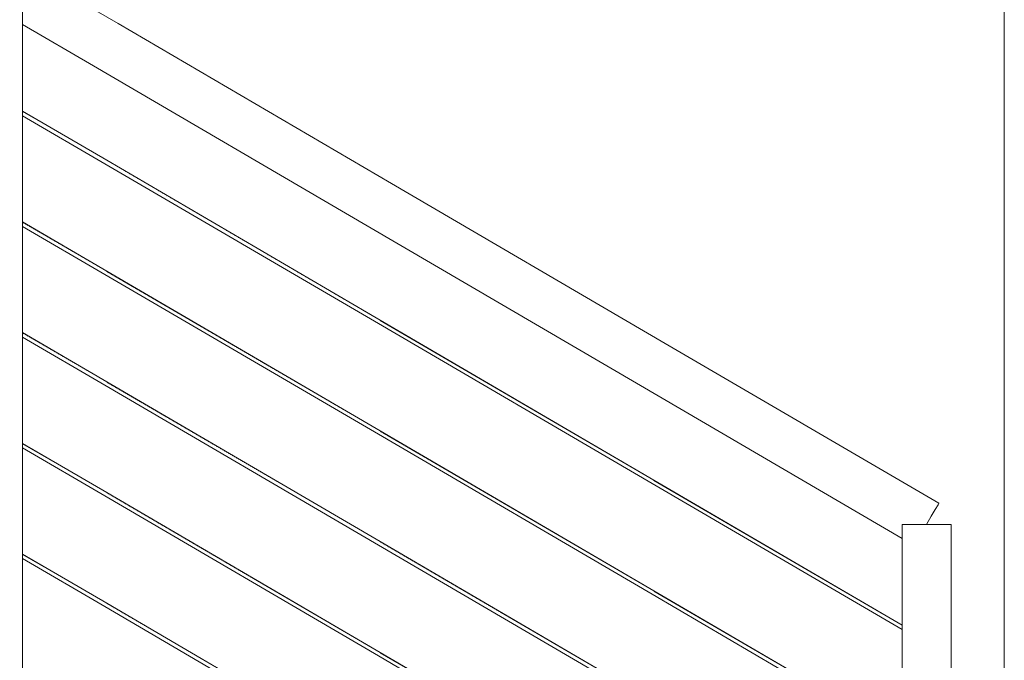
# Model space of a CAD drawing. Header units: millimetres. Extents: x -126680 to -83680, y 18016 to 39016.
# Tile 96 of 121: x -108397 to -107390, y 30237 to 30892. Entities that reach past the tile are written whole.
import ezdxf

# ---------------------------------------------------------------- set-up
doc = ezdxf.new("R2010")
doc.units = ezdxf.units.MM
doc.header["$MEASUREMENT"] = 0
doc.linetypes.add('Wipeout_Contour', pattern=[1000, 0, -1000])
doc.layers.add('Nowe_Konstrukcja - Schody', color=7, linetype='Continuous')
doc.layers.add('Nowe_Konstrukcja - Ściany zew', color=7, linetype='Continuous')
doc.layers.add('Nowe_Konstrukcja - Schody_Nr_pióra__101', color=250, linetype='Continuous', lineweight=13, true_color=0x333333)
doc.layers.add('Nowe_Konstrukcja - Ściany zew_Nr_pióra__3', color=7, linetype='Continuous', lineweight=13)

msp = doc.modelspace()

# ---------------------------------------------------------------- linework, layer by layer
at = {"layer": 'Nowe_Konstrukcja - Ściany zew_Nr_pióra__3', "color": 7, "linetype": 'Continuous', "lineweight": 13}
msp.add_line((-107389.5, 32312.3), (-107389.5, 29312.3), dxfattribs=at)

# ---------------------------------------------------------------- wipeouts: each hides what was drawn before it
at = {"color": 254, "linetype": 'Wipeout_Contour', "lineweight": 0, "ltscale": 449059.57242}
msp.add_wipeout([(-108394, 30232.2), (-107939.3, 29966.4), (-107846.3, 30020.8), (-108394, 30340.9)], dxfattribs=at).dxf.layer = 'Nowe_Konstrukcja - Ściany zew'

# ---------------------------------------------------------------- next in the draw order: wipeouts: each hides what was drawn before it
at = {"color": 254, "linetype": 'Wipeout_Contour', "lineweight": 0, "ltscale": 784274.418946}
msp.add_wipeout([(-108394, 30685.5), (-107748, 30307.9), (-107551.4, 30193.1), (-107494, 30226.6), (-107494, 30268.2), (-107750, 30417.8), (-108394, 30794.2)], dxfattribs=at).dxf.layer = 'Nowe_Konstrukcja - Ściany zew'

# ---------------------------------------------------------------- next in the draw order: wipeouts: each hides what was drawn before it
at = {"color": 254, "linetype": 'Wipeout_Contour', "lineweight": 0, "ltscale": 560705.293181}
msp.add_wipeout([(-108394, 30680.9), (-108394, 30572.2), (-107648.4, 30136.4), (-107555.4, 30190.8), (-107750, 30304.5)], dxfattribs=at).dxf.layer = 'Nowe_Konstrukcja - Ściany zew'

# ---------------------------------------------------------------- next in the draw order: wipeouts: each hides what was drawn before it
at = {"color": 254, "linetype": 'Wipeout_Contour', "lineweight": 0, "ltscale": 448869.3017}
msp.add_wipeout([(-108394, 30458.8), (-107745.3, 30079.7), (-107652.3, 30134.1), (-108394, 30567.5)], dxfattribs=at).dxf.layer = 'Nowe_Konstrukcja - Ściany zew'

# ---------------------------------------------------------------- next in the draw order: wipeouts: each hides what was drawn before it
at = {"color": 254, "linetype": 'Wipeout_Contour', "lineweight": 0, "ltscale": 448964.276888}
msp.add_wipeout([(-107749.3, 30077.4), (-108394, 30454.2), (-108394, 30345.5), (-107842.3, 30023.1)], dxfattribs=at).dxf.layer = 'Nowe_Konstrukcja - Ściany zew'

# ---------------------------------------------------------------- next in the draw order: wipeouts: each hides what was drawn before it
at = {"color": 254, "linetype": 'Wipeout_Contour', "lineweight": 0, "ltscale": 672728.518687}
msp.add_wipeout([(-108394, 30798.8), (-107748, 30421.3), (-107494, 30272.8), (-107494, 30361.6), (-107761.6, 30518), (-108394, 30887.5)], dxfattribs=at).dxf.layer = 'Nowe_Konstrukcja - Ściany zew'

# ---------------------------------------------------------------- next in the draw order: wipeouts: each hides what was drawn before it
at = {"color": 254, "linetype": 'Wipeout_Contour', "lineweight": 0, "ltscale": 447398.328957}
msp.add_wipeout([(-107761.6, 30518), (-107494, 30361.6), (-107494, 30363.8), (-107760.6, 30519.6)], dxfattribs=at).dxf.layer = 'Nowe_Konstrukcja - Schody'
at = {"color": 254, "linetype": 'Wipeout_Contour', "lineweight": 0, "ltscale": 449237.090815}
msp.add_wipeout([(-108030, 30128.1), (-108029.7, 30128.6), (-108309.7, 30292.3), (-108310, 30291.8)], dxfattribs=at).dxf.layer = 'Nowe_Konstrukcja - Schody'

# ---------------------------------------------------------------- next in the draw order: wipeouts: each hides what was drawn before it
at = {"color": 254, "linetype": 'Wipeout_Contour', "lineweight": 0, "ltscale": 447398.81074}
msp.add_wipeout([(-107760.6, 30519.6), (-107494, 30363.8), (-107494, 30370.1), (-107757.9, 30524.3)], dxfattribs=at).dxf.layer = 'Nowe_Konstrukcja - Schody'
at = {"color": 254, "linetype": 'Wipeout_Contour', "lineweight": 0, "ltscale": 449234.640674}
msp.add_wipeout([(-108029, 30129.9), (-108028.3, 30131.1), (-108308.3, 30294.7), (-108309, 30293.5)], dxfattribs=at).dxf.layer = 'Nowe_Konstrukcja - Schody'

# ---------------------------------------------------------------- next in the draw order: wipeouts: each hides what was drawn before it
at = {"color": 254, "linetype": 'Wipeout_Contour', "lineweight": 0, "ltscale": 559096.640202}
msp.add_wipeout([(-107757.9, 30524.3), (-107494, 30370.1), (-107494, 30375.9), (-107487.9, 30375.9), (-107753.8, 30531.3)], dxfattribs=at).dxf.layer = 'Nowe_Konstrukcja - Schody'
at = {"color": 254, "linetype": 'Wipeout_Contour', "lineweight": 0, "ltscale": 449233.625831}
msp.add_wipeout([(-108028.3, 30131.1), (-108028, 30131.6), (-108308, 30295.2), (-108308.3, 30294.7)], dxfattribs=at).dxf.layer = 'Nowe_Konstrukcja - Schody'

# ---------------------------------------------------------------- next in the draw order: wipeouts: each hides what was drawn before it
at = {"color": 254, "linetype": 'Wipeout_Contour', "lineweight": 0, "ltscale": 448625.448809}
msp.add_wipeout([(-107761.6, 30518), (-107760.6, 30519.6), (-108040.6, 30683.3), (-108041.6, 30681.6)], dxfattribs=at).dxf.layer = 'Nowe_Konstrukcja - Schody'
at = {"color": 254, "linetype": 'Wipeout_Contour', "lineweight": 0, "ltscale": 447365.957813}
msp.add_wipeout([(-107749, 30539.6), (-107753.8, 30531.3), (-107487.9, 30375.9), (-107469, 30375.9)], dxfattribs=at).dxf.layer = 'Nowe_Konstrukcja - Schody'
at = {"color": 254, "linetype": 'Wipeout_Contour', "lineweight": 0, "ltscale": 448104.260073}
msp.add_wipeout([(-107750, 30077.8), (-107749.7, 30078.3), (-108029.7, 30242), (-108030, 30241.5)], dxfattribs=at).dxf.layer = 'Nowe_Konstrukcja - Schody'

# ---------------------------------------------------------------- next in the draw order: wipeouts: each hides what was drawn before it
at = {"color": 254, "linetype": 'Wipeout_Contour', "lineweight": 0, "ltscale": 448621.790001}
msp.add_wipeout([(-107760.6, 30519.6), (-107757.9, 30524.3), (-108037.9, 30687.9), (-108040.6, 30683.3)], dxfattribs=at).dxf.layer = 'Nowe_Konstrukcja - Schody'
at = {"color": 254, "linetype": 'Wipeout_Contour', "lineweight": 0, "ltscale": 447340.591132}
msp.add_wipeout([(-107469, 30375.9), (-107464.2, 30384.2), (-107744.2, 30547.8), (-107749, 30539.6)], dxfattribs=at).dxf.layer = 'Nowe_Konstrukcja - Schody'
at = {"color": 254, "linetype": 'Wipeout_Contour', "lineweight": 0, "ltscale": 448101.812174}
msp.add_wipeout([(-107749, 30079.6), (-107748.3, 30080.8), (-108028.3, 30244.4), (-108029, 30243.2)], dxfattribs=at).dxf.layer = 'Nowe_Konstrukcja - Schody'

# ---------------------------------------------------------------- next in the draw order: wipeouts: each hides what was drawn before it
at = {"color": 254, "linetype": 'Wipeout_Contour', "lineweight": 0, "ltscale": 448615.030512}
msp.add_wipeout([(-107757.9, 30524.3), (-107753.8, 30531.3), (-108033.8, 30694.9), (-108037.9, 30687.9)], dxfattribs=at).dxf.layer = 'Nowe_Konstrukcja - Schody'
at = {"color": 254, "linetype": 'Wipeout_Contour', "lineweight": 0, "ltscale": 447331.742017}
msp.add_wipeout([(-107464.2, 30384.2), (-107460.1, 30391.2), (-107740.1, 30554.8), (-107744.2, 30547.8)], dxfattribs=at).dxf.layer = 'Nowe_Konstrukcja - Schody'
at = {"color": 254, "linetype": 'Wipeout_Contour', "lineweight": 0, "ltscale": 557672.362902}
msp.add_wipeout([(-107494, 30375.9), (-107494, 29475.9), (-107469, 29475.9), (-107444, 29475.9), (-107444, 30375.9)], dxfattribs=at).dxf.layer = 'Nowe_Konstrukcja - Schody'
at = {"color": 254, "linetype": 'Wipeout_Contour', "lineweight": 0, "ltscale": 448100.798259}
msp.add_wipeout([(-107748.3, 30080.8), (-107748, 30081.3), (-108028, 30244.9), (-108028.3, 30244.4)], dxfattribs=at).dxf.layer = 'Nowe_Konstrukcja - Schody'

# ---------------------------------------------------------------- next in the draw order: linework, layer by layer
at = {"layer": 'Nowe_Konstrukcja - Schody_Nr_pióra__101', "color": 250, "linetype": 'Continuous', "lineweight": 13, "true_color": 0x333333}
for p, q in [((-107469, 30375.9), (-107464.2, 30384.2)), ((-107444, 29475.9), (-107444, 30375.9))]:
    msp.add_line(p, q, dxfattribs=at)

# ---------------------------------------------------------------- next in the draw order: wipeouts: each hides what was drawn before it
at = {"color": 254, "linetype": 'Wipeout_Contour', "lineweight": 0, "ltscale": 449881.657286}
msp.add_wipeout([(-108041.6, 30681.6), (-108040.6, 30683.3), (-108320.6, 30846.9), (-108321.6, 30845.2)], dxfattribs=at).dxf.layer = 'Nowe_Konstrukcja - Schody'
at = {"color": 254, "linetype": 'Wipeout_Contour', "lineweight": 0, "ltscale": 448606.201014}
msp.add_wipeout([(-107753.8, 30531.3), (-107749, 30539.6), (-108029, 30703.2), (-108033.8, 30694.9)], dxfattribs=at).dxf.layer = 'Nowe_Konstrukcja - Schody'
at = {"color": 254, "linetype": 'Wipeout_Contour', "lineweight": 0, "ltscale": 447324.970885}
msp.add_wipeout([(-107460.1, 30391.2), (-107457.3, 30395.9), (-107737.3, 30559.5), (-107740.1, 30554.8)], dxfattribs=at).dxf.layer = 'Nowe_Konstrukcja - Schody'

# ---------------------------------------------------------------- next in the draw order: wipeouts: each hides what was drawn before it
at = {"color": 254, "linetype": 'Wipeout_Contour', "lineweight": 0, "ltscale": 449878.008695}
msp.add_wipeout([(-108040.6, 30683.3), (-108037.9, 30687.9), (-108317.9, 30851.6), (-108320.6, 30846.9)], dxfattribs=at).dxf.layer = 'Nowe_Konstrukcja - Schody'
at = {"color": 254, "linetype": 'Wipeout_Contour', "lineweight": 0, "ltscale": 448596.646851}
msp.add_wipeout([(-107749, 30539.6), (-107744.2, 30547.8), (-108024.2, 30711.5), (-108029, 30703.2)], dxfattribs=at).dxf.layer = 'Nowe_Konstrukcja - Schody'
at = {"color": 254, "linetype": 'Wipeout_Contour', "lineweight": 0, "ltscale": 447321.306975}
msp.add_wipeout([(-107457.3, 30395.9), (-107456.4, 30397.5), (-107736.4, 30561.1), (-107737.3, 30559.5)], dxfattribs=at).dxf.layer = 'Nowe_Konstrukcja - Schody'

# ---------------------------------------------------------------- next in the draw order: linework, layer by layer
at = {"layer": 'Nowe_Konstrukcja - Schody_Nr_pióra__101', "color": 250, "linetype": 'Continuous', "lineweight": 13, "true_color": 0x333333}
for p, q in [((-107457.3, 30395.9), (-107456.4, 30397.5)), ((-107464.2, 30384.2), (-107460.1, 30391.2)), ((-107460.1, 30391.2), (-107457.3, 30395.9))]:
    msp.add_line(p, q, dxfattribs=at)

# ---------------------------------------------------------------- next in the draw order: wipeouts: each hides what was drawn before it
at = {"color": 254, "linetype": 'Wipeout_Contour', "lineweight": 0, "ltscale": 449871.268079}
msp.add_wipeout([(-108037.9, 30687.9), (-108033.8, 30694.9), (-108313.8, 30858.6), (-108317.9, 30851.6)], dxfattribs=at).dxf.layer = 'Nowe_Konstrukcja - Schody'
at = {"color": 254, "linetype": 'Wipeout_Contour', "lineweight": 0, "ltscale": 448587.822558}
msp.add_wipeout([(-107744.2, 30547.8), (-107740.1, 30554.8), (-108020.1, 30718.5), (-108024.2, 30711.5)], dxfattribs=at).dxf.layer = 'Nowe_Konstrukcja - Schody'

# ---------------------------------------------------------------- next in the draw order: wipeouts: each hides what was drawn before it
at = {"color": 254, "linetype": 'Wipeout_Contour', "lineweight": 0, "ltscale": 450673.293065}
msp.add_wipeout([(-108320.6, 30846.9), (-108394, 30889.8), (-108394, 30887.5), (-108321.6, 30845.2)], dxfattribs=at).dxf.layer = 'Nowe_Konstrukcja - Schody'
at = {"color": 254, "linetype": 'Wipeout_Contour', "lineweight": 0, "ltscale": 449862.463235}
msp.add_wipeout([(-108033.8, 30694.9), (-108029, 30703.2), (-108309, 30866.8), (-108313.8, 30858.6)], dxfattribs=at).dxf.layer = 'Nowe_Konstrukcja - Schody'
at = {"color": 254, "linetype": 'Wipeout_Contour', "lineweight": 0, "ltscale": 448581.070422}
msp.add_wipeout([(-107740.1, 30554.8), (-107737.3, 30559.5), (-108017.3, 30723.1), (-108020.1, 30718.5)], dxfattribs=at).dxf.layer = 'Nowe_Konstrukcja - Schody'

# ---------------------------------------------------------------- next in the draw order: wipeouts: each hides what was drawn before it
at = {"color": 254, "linetype": 'Wipeout_Contour', "lineweight": 0, "ltscale": 450673.768406}
msp.add_wipeout([(-108317.9, 30851.6), (-108394, 30896), (-108394, 30889.8), (-108320.6, 30846.9)], dxfattribs=at).dxf.layer = 'Nowe_Konstrukcja - Schody'
at = {"color": 254, "linetype": 'Wipeout_Contour', "lineweight": 0, "ltscale": 449852.935751}
msp.add_wipeout([(-108029, 30703.2), (-108024.2, 30711.5), (-108304.2, 30875.1), (-108309, 30866.8)], dxfattribs=at).dxf.layer = 'Nowe_Konstrukcja - Schody'
at = {"color": 254, "linetype": 'Wipeout_Contour', "lineweight": 0, "ltscale": 448577.41679}
msp.add_wipeout([(-107737.3, 30559.5), (-107736.4, 30561.1), (-108016.4, 30724.8), (-108017.3, 30723.1)], dxfattribs=at).dxf.layer = 'Nowe_Konstrukcja - Schody'

# ---------------------------------------------------------------- next in the draw order: wipeouts: each hides what was drawn before it
at = {"color": 254, "linetype": 'Wipeout_Contour', "lineweight": 0, "ltscale": 450674.680916}
msp.add_wipeout([(-108313.8, 30858.6), (-108394, 30905.4), (-108394, 30896), (-108317.9, 30851.6)], dxfattribs=at).dxf.layer = 'Nowe_Konstrukcja - Schody'
at = {"color": 254, "linetype": 'Wipeout_Contour', "lineweight": 0, "ltscale": 449844.1361}
msp.add_wipeout([(-108024.2, 30711.5), (-108020.1, 30718.5), (-108300.1, 30882.1), (-108304.2, 30875.1)], dxfattribs=at).dxf.layer = 'Nowe_Konstrukcja - Schody'

# ---------------------------------------------------------------- next in the draw order: wipeouts: each hides what was drawn before it
at = {"color": 254, "linetype": 'Wipeout_Contour', "lineweight": 0, "ltscale": 450675.892229}
msp.add_wipeout([(-108309, 30866.8), (-108394, 30916.5), (-108394, 30905.4), (-108313.8, 30858.6)], dxfattribs=at).dxf.layer = 'Nowe_Konstrukcja - Schody'
at = {"color": 254, "linetype": 'Wipeout_Contour', "lineweight": 0, "ltscale": 449837.402819}
msp.add_wipeout([(-108020.1, 30718.5), (-108017.3, 30723.1), (-108297.3, 30886.8), (-108300.1, 30882.1)], dxfattribs=at).dxf.layer = 'Nowe_Konstrukcja - Schody'

# ---------------------------------------------------------------- next in the draw order: wipeouts: each hides what was drawn before it
at = {"color": 254, "linetype": 'Wipeout_Contour', "lineweight": 0, "ltscale": 450677.217435}
msp.add_wipeout([(-108394, 30927.6), (-108394, 30916.5), (-108309, 30866.8), (-108304.2, 30875.1)], dxfattribs=at).dxf.layer = 'Nowe_Konstrukcja - Schody'
at = {"color": 254, "linetype": 'Wipeout_Contour', "lineweight": 0, "ltscale": 449833.759391}
msp.add_wipeout([(-108017.3, 30723.1), (-108016.4, 30724.8), (-108296.4, 30888.4), (-108297.3, 30886.8)], dxfattribs=at).dxf.layer = 'Nowe_Konstrukcja - Schody'

# ---------------------------------------------------------------- next in the draw order: wipeouts: each hides what was drawn before it
at = {"color": 254, "linetype": 'Wipeout_Contour', "lineweight": 0, "ltscale": 788885.792999}
msp.add_wipeout([(-108414.2, 30939.4), (-108400, 30931.1), (-108394, 30931.1), (-108394, 30927.6), (-108304.2, 30875.1), (-108300.1, 30882.1), (-108410.1, 30946.4)], dxfattribs=at).dxf.layer = 'Nowe_Konstrukcja - Schody'

# ---------------------------------------------------------------- next in the draw order: wipeouts: each hides what was drawn before it
at = {"color": 254, "linetype": 'Wipeout_Contour', "lineweight": 0, "ltscale": 450712.461297}
msp.add_wipeout([(-108300.1, 30882.1), (-108297.3, 30886.8), (-108407.3, 30951.1), (-108410.1, 30946.4)], dxfattribs=at).dxf.layer = 'Nowe_Konstrukcja - Schody'

# ---------------------------------------------------------------- next in the draw order: wipeouts: each hides what was drawn before it
at = {"color": 254, "linetype": 'Wipeout_Contour', "lineweight": 0, "ltscale": 450708.82493}
msp.add_wipeout([(-108297.3, 30886.8), (-108296.4, 30888.4), (-108406.4, 30952.7), (-108407.3, 30951.1)], dxfattribs=at).dxf.layer = 'Nowe_Konstrukcja - Schody'

# ---------------------------------------------------------------- next in the draw order: wipeouts: each hides what was drawn before it
at = {"color": 254, "linetype": 'Wipeout_Contour', "lineweight": 0, "ltscale": 450458.095091}
msp.add_wipeout([(-108444, 30931.1), (-108444, 29966.8), (-108394, 29966.8), (-108394, 30931.1)], dxfattribs=at).dxf.layer = 'Nowe_Konstrukcja - Schody'

# ---------------------------------------------------------------- next in the draw order: linework, layer by layer
at = {"layer": 'Nowe_Konstrukcja - Schody_Nr_pióra__101', "color": 250, "linetype": 'Continuous', "lineweight": 13, "true_color": 0x333333}
for p, q in [((-108296.4, 30888.4), (-108406.4, 30952.7)), ((-108321.6, 30845.2), (-108394, 30887.5))]:
    msp.add_line(p, q, dxfattribs=at)

# ---------------------------------------------------------------- next in the draw order: wipeouts: each hides what was drawn before it
at = {"color": 254, "linetype": 'Wipeout_Contour', "lineweight": 0, "ltscale": 450053.031897}
msp.add_wipeout([(-108309.7, 30292.3), (-108394, 30341.5), (-108394, 30340.9), (-108310, 30291.8)], dxfattribs=at).dxf.layer = 'Nowe_Konstrukcja - Schody'

# ---------------------------------------------------------------- next in the draw order: wipeouts: each hides what was drawn before it
at = {"color": 254, "linetype": 'Wipeout_Contour', "lineweight": 0, "ltscale": 450053.31021}
msp.add_wipeout([(-108308.3, 30294.7), (-108394, 30344.8), (-108394, 30343.2), (-108309, 30293.5)], dxfattribs=at).dxf.layer = 'Nowe_Konstrukcja - Schody'

# ---------------------------------------------------------------- next in the draw order: wipeouts: each hides what was drawn before it
at = {"color": 254, "linetype": 'Wipeout_Contour', "lineweight": 0, "ltscale": 450053.433961}
msp.add_wipeout([(-108308, 30295.2), (-108394, 30345.5), (-108394, 30344.8), (-108308.3, 30294.7)], dxfattribs=at).dxf.layer = 'Nowe_Konstrukcja - Schody'

# ---------------------------------------------------------------- next in the draw order: wipeouts: each hides what was drawn before it
at = {"color": 254, "linetype": 'Wipeout_Contour', "lineweight": 0, "ltscale": 449359.24538}
msp.add_wipeout([(-108030, 30241.5), (-108029.7, 30242), (-108309.7, 30405.6), (-108310, 30405.1)], dxfattribs=at).dxf.layer = 'Nowe_Konstrukcja - Schody'

# ---------------------------------------------------------------- next in the draw order: wipeouts: each hides what was drawn before it
at = {"color": 254, "linetype": 'Wipeout_Contour', "lineweight": 0, "ltscale": 449356.804317}
msp.add_wipeout([(-108029, 30243.2), (-108028.3, 30244.4), (-108308.3, 30408), (-108309, 30406.8)], dxfattribs=at).dxf.layer = 'Nowe_Konstrukcja - Schody'

# ---------------------------------------------------------------- next in the draw order: wipeouts: each hides what was drawn before it
at = {"color": 254, "linetype": 'Wipeout_Contour', "lineweight": 0, "ltscale": 449355.793234}
msp.add_wipeout([(-108028.3, 30244.4), (-108028, 30244.9), (-108308, 30408.6), (-108308.3, 30408)], dxfattribs=at).dxf.layer = 'Nowe_Konstrukcja - Schody'

# ---------------------------------------------------------------- next in the draw order: linework, layer by layer
at = {"layer": 'Nowe_Konstrukcja - Schody_Nr_pióra__101', "color": 250, "linetype": 'Continuous', "lineweight": 13, "true_color": 0x333333}
for p, q in [((-108308, 30295.2), (-108394, 30345.5)), ((-108310, 30291.8), (-108394, 30340.9))]:
    msp.add_line(p, q, dxfattribs=at)

# ---------------------------------------------------------------- next in the draw order: wipeouts: each hides what was drawn before it
at = {"color": 254, "linetype": 'Wipeout_Contour', "lineweight": 0, "ltscale": 450175.39386}
msp.add_wipeout([(-108309.7, 30405.6), (-108394, 30454.9), (-108394, 30454.2), (-108310, 30405.1)], dxfattribs=at).dxf.layer = 'Nowe_Konstrukcja - Schody'
at = {"color": 254, "linetype": 'Wipeout_Contour', "lineweight": 0, "ltscale": 448226.519864}
msp.add_wipeout([(-107750, 30191.2), (-107749.7, 30191.7), (-108029.7, 30355.3), (-108030, 30354.8)], dxfattribs=at).dxf.layer = 'Nowe_Konstrukcja - Schody'

# ---------------------------------------------------------------- next in the draw order: wipeouts: each hides what was drawn before it
at = {"color": 254, "linetype": 'Wipeout_Contour', "lineweight": 0, "ltscale": 450175.681922}
msp.add_wipeout([(-108308.3, 30408), (-108394, 30458.1), (-108394, 30456.5), (-108309, 30406.8)], dxfattribs=at).dxf.layer = 'Nowe_Konstrukcja - Schody'
at = {"color": 254, "linetype": 'Wipeout_Contour', "lineweight": 0, "ltscale": 448224.081065}
msp.add_wipeout([(-107749, 30192.9), (-107748.3, 30194.1), (-108028.3, 30357.7), (-108029, 30356.5)], dxfattribs=at).dxf.layer = 'Nowe_Konstrukcja - Schody'

# ---------------------------------------------------------------- next in the draw order: wipeouts: each hides what was drawn before it
at = {"color": 254, "linetype": 'Wipeout_Contour', "lineweight": 0, "ltscale": 450175.809715}
msp.add_wipeout([(-108308, 30408.6), (-108394, 30458.8), (-108394, 30458.1), (-108308.3, 30408)], dxfattribs=at).dxf.layer = 'Nowe_Konstrukcja - Schody'
at = {"color": 254, "linetype": 'Wipeout_Contour', "lineweight": 0, "ltscale": 448223.07092}
msp.add_wipeout([(-107748.3, 30194.1), (-107748, 30194.6), (-108028, 30358.3), (-108028.3, 30357.7)], dxfattribs=at).dxf.layer = 'Nowe_Konstrukcja - Schody'

# ---------------------------------------------------------------- next in the draw order: linework, layer by layer
at = {"layer": 'Nowe_Konstrukcja - Schody_Nr_pióra__101', "color": 250, "linetype": 'Continuous', "lineweight": 13, "true_color": 0x333333}
for p, q in [((-108030, 30128.1), (-108310, 30291.8)), ((-108028, 30131.6), (-108308, 30295.2))]:
    msp.add_line(p, q, dxfattribs=at)

# ---------------------------------------------------------------- next in the draw order: wipeouts: each hides what was drawn before it
at = {"color": 254, "linetype": 'Wipeout_Contour', "lineweight": 0, "ltscale": 449481.823967}
msp.add_wipeout([(-108030, 30354.8), (-108029.7, 30355.3), (-108309.7, 30518.9), (-108310, 30518.4)], dxfattribs=at).dxf.layer = 'Nowe_Konstrukcja - Schody'
at = {"color": 254, "linetype": 'Wipeout_Contour', "lineweight": 0, "ltscale": 447147.924821}
msp.add_wipeout([(-107750, 30304.5), (-107494, 30154.9), (-107494, 30155.6), (-107749.7, 30305)], dxfattribs=at).dxf.layer = 'Nowe_Konstrukcja - Schody'

# ---------------------------------------------------------------- next in the draw order: wipeouts: each hides what was drawn before it
at = {"color": 254, "linetype": 'Wipeout_Contour', "lineweight": 0, "ltscale": 449479.391978}
msp.add_wipeout([(-108029, 30356.5), (-108028.3, 30357.7), (-108308.3, 30521.4), (-108309, 30520.2)], dxfattribs=at).dxf.layer = 'Nowe_Konstrukcja - Schody'
at = {"color": 254, "linetype": 'Wipeout_Contour', "lineweight": 0, "ltscale": 447148.220935}
msp.add_wipeout([(-107749, 30306.2), (-107494, 30157.2), (-107494, 30158.8), (-107748.3, 30307.4)], dxfattribs=at).dxf.layer = 'Nowe_Konstrukcja - Schody'

# ---------------------------------------------------------------- next in the draw order: wipeouts: each hides what was drawn before it
at = {"color": 254, "linetype": 'Wipeout_Contour', "lineweight": 0, "ltscale": 449478.384654}
msp.add_wipeout([(-108028.3, 30357.7), (-108028, 30358.3), (-108308, 30521.9), (-108308.3, 30521.4)], dxfattribs=at).dxf.layer = 'Nowe_Konstrukcja - Schody'
at = {"color": 254, "linetype": 'Wipeout_Contour', "lineweight": 0, "ltscale": 447148.340763}
msp.add_wipeout([(-107748.3, 30307.4), (-107494, 30158.8), (-107494, 30159.5), (-107748, 30307.9)], dxfattribs=at).dxf.layer = 'Nowe_Konstrukcja - Schody'

# ---------------------------------------------------------------- next in the draw order: linework, layer by layer
at = {"layer": 'Nowe_Konstrukcja - Schody_Nr_pióra__101', "color": 250, "linetype": 'Continuous', "lineweight": 13, "true_color": 0x333333}
for p, q in [((-108308, 30408.6), (-108394, 30458.8)), ((-108310, 30405.1), (-108394, 30454.2)), ((-107748, 30081.3), (-108028, 30244.9)), ((-107750, 30077.8), (-108030, 30241.5))]:
    msp.add_line(p, q, dxfattribs=at)

# ---------------------------------------------------------------- next in the draw order: wipeouts: each hides what was drawn before it
at = {"color": 254, "linetype": 'Wipeout_Contour', "lineweight": 0, "ltscale": 450298.178962}
msp.add_wipeout([(-108309.7, 30518.9), (-108394, 30568.2), (-108394, 30567.5), (-108310, 30518.4)], dxfattribs=at).dxf.layer = 'Nowe_Konstrukcja - Schody'
at = {"color": 254, "linetype": 'Wipeout_Contour', "lineweight": 0, "ltscale": 448349.20469}
msp.add_wipeout([(-107750, 30304.5), (-107749.7, 30305), (-108029.7, 30468.6), (-108030, 30468.1)], dxfattribs=at).dxf.layer = 'Nowe_Konstrukcja - Schody'

# ---------------------------------------------------------------- next in the draw order: wipeouts: each hides what was drawn before it
at = {"color": 254, "linetype": 'Wipeout_Contour', "lineweight": 0, "ltscale": 450298.476767}
msp.add_wipeout([(-108308.3, 30521.4), (-108394, 30571.5), (-108394, 30569.8), (-108309, 30520.2)], dxfattribs=at).dxf.layer = 'Nowe_Konstrukcja - Schody'
at = {"color": 254, "linetype": 'Wipeout_Contour', "lineweight": 0, "ltscale": 448346.774988}
msp.add_wipeout([(-107749, 30306.2), (-107748.3, 30307.4), (-108028.3, 30471.1), (-108029, 30469.9)], dxfattribs=at).dxf.layer = 'Nowe_Konstrukcja - Schody'

# ---------------------------------------------------------------- next in the draw order: wipeouts: each hides what was drawn before it
at = {"color": 254, "linetype": 'Wipeout_Contour', "lineweight": 0, "ltscale": 450298.608601}
msp.add_wipeout([(-108308, 30521.9), (-108394, 30572.2), (-108394, 30571.5), (-108308.3, 30521.4)], dxfattribs=at).dxf.layer = 'Nowe_Konstrukcja - Schody'
at = {"color": 254, "linetype": 'Wipeout_Contour', "lineweight": 0, "ltscale": 448345.768612}
msp.add_wipeout([(-107748.3, 30307.4), (-107748, 30307.9), (-108028, 30471.6), (-108028.3, 30471.1)], dxfattribs=at).dxf.layer = 'Nowe_Konstrukcja - Schody'

# ---------------------------------------------------------------- next in the draw order: linework, layer by layer
at = {"layer": 'Nowe_Konstrukcja - Schody_Nr_pióra__101', "color": 250, "linetype": 'Continuous', "lineweight": 13, "true_color": 0x333333}
for p, q in [((-108028, 30244.9), (-108308, 30408.6)), ((-108030, 30241.5), (-108310, 30405.1))]:
    msp.add_line(p, q, dxfattribs=at)

# ---------------------------------------------------------------- next in the draw order: wipeouts: each hides what was drawn before it
at = {"color": 254, "linetype": 'Wipeout_Contour', "lineweight": 0, "ltscale": 449604.826228}
msp.add_wipeout([(-108030, 30468.1), (-108029.7, 30468.6), (-108309.7, 30632.3), (-108310, 30631.8)], dxfattribs=at).dxf.layer = 'Nowe_Konstrukcja - Schody'
at = {"color": 254, "linetype": 'Wipeout_Contour', "lineweight": 0, "ltscale": 447270.730204}
msp.add_wipeout([(-107750, 30417.8), (-107494, 30268.2), (-107494, 30268.9), (-107749.7, 30418.3)], dxfattribs=at).dxf.layer = 'Nowe_Konstrukcja - Schody'

# ---------------------------------------------------------------- next in the draw order: wipeouts: each hides what was drawn before it
at = {"color": 254, "linetype": 'Wipeout_Contour', "lineweight": 0, "ltscale": 449602.403311}
msp.add_wipeout([(-108029, 30469.9), (-108028.3, 30471.1), (-108308.3, 30634.7), (-108309, 30633.5)], dxfattribs=at).dxf.layer = 'Nowe_Konstrukcja - Schody'
at = {"color": 254, "linetype": 'Wipeout_Contour', "lineweight": 0, "ltscale": 447271.036141}
msp.add_wipeout([(-107749, 30419.6), (-107494, 30270.5), (-107494, 30272.2), (-107748.3, 30420.8)], dxfattribs=at).dxf.layer = 'Nowe_Konstrukcja - Schody'

# ---------------------------------------------------------------- next in the draw order: wipeouts: each hides what was drawn before it
at = {"color": 254, "linetype": 'Wipeout_Contour', "lineweight": 0, "ltscale": 449601.399745}
msp.add_wipeout([(-108028.3, 30471.1), (-108028, 30471.6), (-108308, 30635.2), (-108308.3, 30634.7)], dxfattribs=at).dxf.layer = 'Nowe_Konstrukcja - Schody'
at = {"color": 254, "linetype": 'Wipeout_Contour', "lineweight": 0, "ltscale": 447271.160022}
msp.add_wipeout([(-107748.3, 30420.8), (-107494, 30272.2), (-107494, 30272.8), (-107748, 30421.3)], dxfattribs=at).dxf.layer = 'Nowe_Konstrukcja - Schody'

# ---------------------------------------------------------------- next in the draw order: linework, layer by layer
at = {"layer": 'Nowe_Konstrukcja - Schody_Nr_pióra__101', "color": 250, "linetype": 'Continuous', "lineweight": 13, "true_color": 0x333333}
for p, q in [((-108308, 30521.9), (-108394, 30572.2)), ((-108310, 30518.4), (-108394, 30567.5)), ((-107456.4, 30397.5), (-107736.4, 30561.1)), ((-107494, 30375.9), (-107444, 30375.9)), ((-107494, 29475.9), (-107494, 30375.9)), ((-107748, 30194.6), (-108028, 30358.3)), ((-107750, 30191.2), (-108030, 30354.8)), ((-107494, 30159.5), (-107748, 30307.9)), ((-107494, 30154.9), (-107750, 30304.5))]:
    msp.add_line(p, q, dxfattribs=at)

# ---------------------------------------------------------------- next in the draw order: wipeouts: each hides what was drawn before it
at = {"color": 254, "linetype": 'Wipeout_Contour', "lineweight": 0, "ltscale": 450421.386858}
msp.add_wipeout([(-108309.7, 30632.3), (-108394, 30681.5), (-108394, 30680.9), (-108310, 30631.8)], dxfattribs=at).dxf.layer = 'Nowe_Konstrukcja - Schody'
at = {"color": 254, "linetype": 'Wipeout_Contour', "lineweight": 0, "ltscale": 448472.314202}
msp.add_wipeout([(-107750, 30417.8), (-107749.7, 30418.3), (-108029.7, 30582), (-108030, 30581.5)], dxfattribs=at).dxf.layer = 'Nowe_Konstrukcja - Schody'

# ---------------------------------------------------------------- next in the draw order: wipeouts: each hides what was drawn before it
at = {"color": 254, "linetype": 'Wipeout_Contour', "lineweight": 0, "ltscale": 450421.6944}
msp.add_wipeout([(-108308.3, 30634.7), (-108394, 30684.8), (-108394, 30683.2), (-108309, 30633.5)], dxfattribs=at).dxf.layer = 'Nowe_Konstrukcja - Schody'
at = {"color": 254, "linetype": 'Wipeout_Contour', "lineweight": 0, "ltscale": 448469.893595}
msp.add_wipeout([(-107749, 30419.6), (-107748.3, 30420.8), (-108028.3, 30584.4), (-108029, 30583.2)], dxfattribs=at).dxf.layer = 'Nowe_Konstrukcja - Schody'

# ---------------------------------------------------------------- next in the draw order: wipeouts: each hides what was drawn before it
at = {"color": 254, "linetype": 'Wipeout_Contour', "lineweight": 0, "ltscale": 450421.830271}
msp.add_wipeout([(-108308, 30635.2), (-108394, 30685.5), (-108394, 30684.8), (-108308.3, 30634.7)], dxfattribs=at).dxf.layer = 'Nowe_Konstrukcja - Schody'
at = {"color": 254, "linetype": 'Wipeout_Contour', "lineweight": 0, "ltscale": 448468.890986}
msp.add_wipeout([(-107748.3, 30420.8), (-107748, 30421.3), (-108028, 30584.9), (-108028.3, 30584.4)], dxfattribs=at).dxf.layer = 'Nowe_Konstrukcja - Schody'

# ---------------------------------------------------------------- next in the draw order: linework, layer by layer
at = {"layer": 'Nowe_Konstrukcja - Schody_Nr_pióra__101', "color": 250, "linetype": 'Continuous', "lineweight": 13, "true_color": 0x333333}
for p, q in [((-107736.4, 30561.1), (-108016.4, 30724.8)), ((-108030, 30354.8), (-108310, 30518.4)), ((-108028, 30358.3), (-108308, 30521.9)), ((-107494, 30361.6), (-107761.6, 30518)), ((-107750, 30304.5), (-108030, 30468.1)), ((-107748, 30307.9), (-108028, 30471.6)), ((-107494, 30268.2), (-107750, 30417.8)), ((-107494, 30272.8), (-107748, 30421.3))]:
    msp.add_line(p, q, dxfattribs=at)

# ---------------------------------------------------------------- next in the draw order: wipeouts: each hides what was drawn before it
at = {"color": 254, "linetype": 'Wipeout_Contour', "lineweight": 0, "ltscale": 449728.251816}
msp.add_wipeout([(-108030, 30581.5), (-108029.7, 30582), (-108309.7, 30745.6), (-108310, 30745.1)], dxfattribs=at).dxf.layer = 'Nowe_Konstrukcja - Schody'

# ---------------------------------------------------------------- next in the draw order: wipeouts: each hides what was drawn before it
at = {"color": 254, "linetype": 'Wipeout_Contour', "lineweight": 0, "ltscale": 449725.837969}
msp.add_wipeout([(-108029, 30583.2), (-108028.3, 30584.4), (-108308.3, 30748), (-108309, 30746.8)], dxfattribs=at).dxf.layer = 'Nowe_Konstrukcja - Schody'

# ---------------------------------------------------------------- next in the draw order: wipeouts: each hides what was drawn before it
at = {"color": 254, "linetype": 'Wipeout_Contour', "lineweight": 0, "ltscale": 449724.838159}
msp.add_wipeout([(-108028.3, 30584.4), (-108028, 30584.9), (-108308, 30748.6), (-108308.3, 30748)], dxfattribs=at).dxf.layer = 'Nowe_Konstrukcja - Schody'

# ---------------------------------------------------------------- next in the draw order: linework, layer by layer
at = {"layer": 'Nowe_Konstrukcja - Schody_Nr_pióra__101', "color": 250, "linetype": 'Continuous', "lineweight": 13, "true_color": 0x333333}
for p, q in [((-108016.4, 30724.8), (-108296.4, 30888.4)), ((-108308, 30635.2), (-108394, 30685.5)), ((-108310, 30631.8), (-108394, 30680.9)), ((-107761.6, 30518), (-108041.6, 30681.6)), ((-108030, 30468.1), (-108310, 30631.8)), ((-108028, 30471.6), (-108308, 30635.2)), ((-107750, 30417.8), (-108030, 30581.5)), ((-107748, 30421.3), (-108028, 30584.9))]:
    msp.add_line(p, q, dxfattribs=at)

# ---------------------------------------------------------------- next in the draw order: wipeouts: each hides what was drawn before it
at = {"color": 254, "linetype": 'Wipeout_Contour', "lineweight": 0, "ltscale": 450545.017199}
msp.add_wipeout([(-108309.7, 30745.6), (-108394, 30794.9), (-108394, 30794.2), (-108310, 30745.1)], dxfattribs=at).dxf.layer = 'Nowe_Konstrukcja - Schody'

# ---------------------------------------------------------------- next in the draw order: wipeouts: each hides what was drawn before it
at = {"color": 254, "linetype": 'Wipeout_Contour', "lineweight": 0, "ltscale": 450545.334473}
msp.add_wipeout([(-108308.3, 30748), (-108394, 30798.1), (-108394, 30796.5), (-108309, 30746.8)], dxfattribs=at).dxf.layer = 'Nowe_Konstrukcja - Schody'

# ---------------------------------------------------------------- next in the draw order: wipeouts: each hides what was drawn before it
at = {"color": 254, "linetype": 'Wipeout_Contour', "lineweight": 0, "ltscale": 450545.47438}
msp.add_wipeout([(-108308, 30748.6), (-108394, 30798.8), (-108394, 30798.1), (-108308.3, 30748)], dxfattribs=at).dxf.layer = 'Nowe_Konstrukcja - Schody'

# ---------------------------------------------------------------- next in the draw order: linework, layer by layer
at = {"layer": 'Nowe_Konstrukcja - Schody_Nr_pióra__101', "color": 250, "linetype": 'Continuous', "lineweight": 13, "true_color": 0x333333}
for p, q in [((-108394, 29966.8), (-108394, 30931.1)), ((-108041.6, 30681.6), (-108321.6, 30845.2)), ((-108308, 30748.6), (-108394, 30798.8)), ((-108310, 30745.1), (-108394, 30794.2)), ((-108030, 30581.5), (-108310, 30745.1)), ((-108028, 30584.9), (-108308, 30748.6))]:
    msp.add_line(p, q, dxfattribs=at)

doc.saveas('drawing.dxf')
